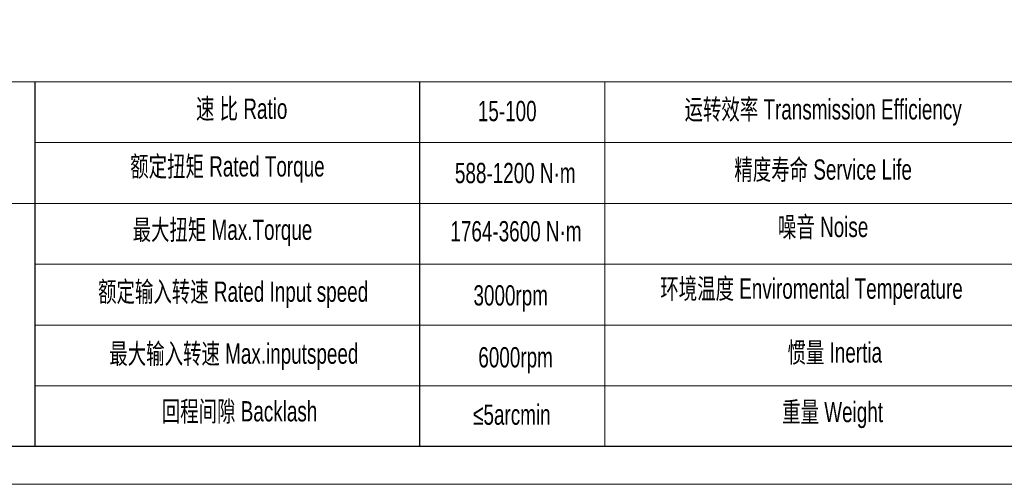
# Model space of a CAD drawing. Header units: millimetres. Extents: x 5885 to 6995, y -605 to 180.
# Tile 2 of 9: x 6073 to 6416, y -605 to -443. Entities that reach past the tile are written whole.
import ezdxf

# ---------------------------------------------------------------- set-up
doc = ezdxf.new("R2010")
doc.units = ezdxf.units.MM
doc.layers.add('图框_外框线', color=7, linetype='Continuous', lineweight=18)
doc.styles.add('标准', font='arial.ttf', dxfattribs={"width": 0.667})

msp = doc.modelspace()

# ---------------------------------------------------------------- linework, layer by layer
for p, q in [((6078.54, -464.7), (6078.54, -591.61)), ((6212.5, -464.7), (6212.5, -591.61))]:
    msp.add_line(p, q)
at = {"layer": '图框_外框线'}
for p, q in [((5982.8, -464.7), (6981.83, -464.7)), ((6277.05, -464.7), (6277.05, -591.58)), ((6078.54, -485.87), (6640.01, -485.87)), ((5982.8, -507.04), (6981.83, -507.04)), ((6078.54, -528.22), (6981.83, -528.22)), ((6078.54, -549.39), (6981.83, -549.39)), ((6078.54, -570.56), (6981.83, -570.56))]:
    msp.add_line(p, q, dxfattribs=at)
at = {"layer": '图框_外框线', "color": 3}
msp.add_lwpolyline([(5884.72, -604.81), (6995.04, -604.81), (6995.04, 180.34), (5884.72, 180.34)], close=True, dxfattribs=at)
at = {"layer": '图框_外框线', "color": 3, "lineweight": 25}
msp.add_lwpolyline([(5950.81, -591.59), (6981.83, -591.59), (6981.83, 167.13), (5950.81, 167.13)], close=True, dxfattribs=at)

# ---------------------------------------------------------------- texts
at = {"layer": '图框_外框线', "color": 1, "attachment_point": 2, "style": '标准'}
for s, insert, char_height, width in [('速 比 Ratio', (6150.54, -470.52), 7.057, 57.6659), ('运转效率 Transmission Efficiency', (6353.07, -470.74), 7.0575, 119.9313), ('\\pxqc;15-100', (6243.03, -471.33), 7.0575, 30.0068), ('额定扭矩 Rated Torque', (6145.58, -490.6), 7.0575, 125.3032), ('588-1200 N·m', (6245.83, -492.91), 7.0575, 58.4543), ('精度寿命 Service Life', (6353.07, -491.71), 7.0575, 94.1375), ('噪音 Noise', (6353.07, -511.68), 7.057, 62.2747), ('最大扭矩 Max.Torque', (6143.85, -512.66), 7.0575, 83.3063), ('1764-3600 N·m', (6246.08, -513.18), 7.0575, 70.1896), ('额定输入转速 Rated Input speed', (6147.57, -534.22), 7.0575, 110.7551), ('环境温度 Enviromental Temperature', (6349.02, -533.16), 7.0575, 118.9197), ('3000rpm', (6244.25, -535.5), 7.057, 48.6287), ('最大输入转速 Max.inputspeed ', (6147.81, -555.79), 7.0575, 111.395), ('惯量 Inertia', (6357.11, -555.39), 7.057, 63.7588), ('6000rpm', (6245.94, -557.05), 7.057, 154.317), ('回程间隙 Backlash', (6149.8, -575.86), 7.0575, 90.3238), ('重量 Weight', (6356.35, -576.11), 7.057, 54.8774), ('≤5arcmin ', (6244.65, -577.03), 7.057, 54.2894)]:
    msp.add_mtext(s, dxfattribs=dict(at, insert=insert, char_height=char_height, width=width))

doc.saveas('drawing.dxf')
